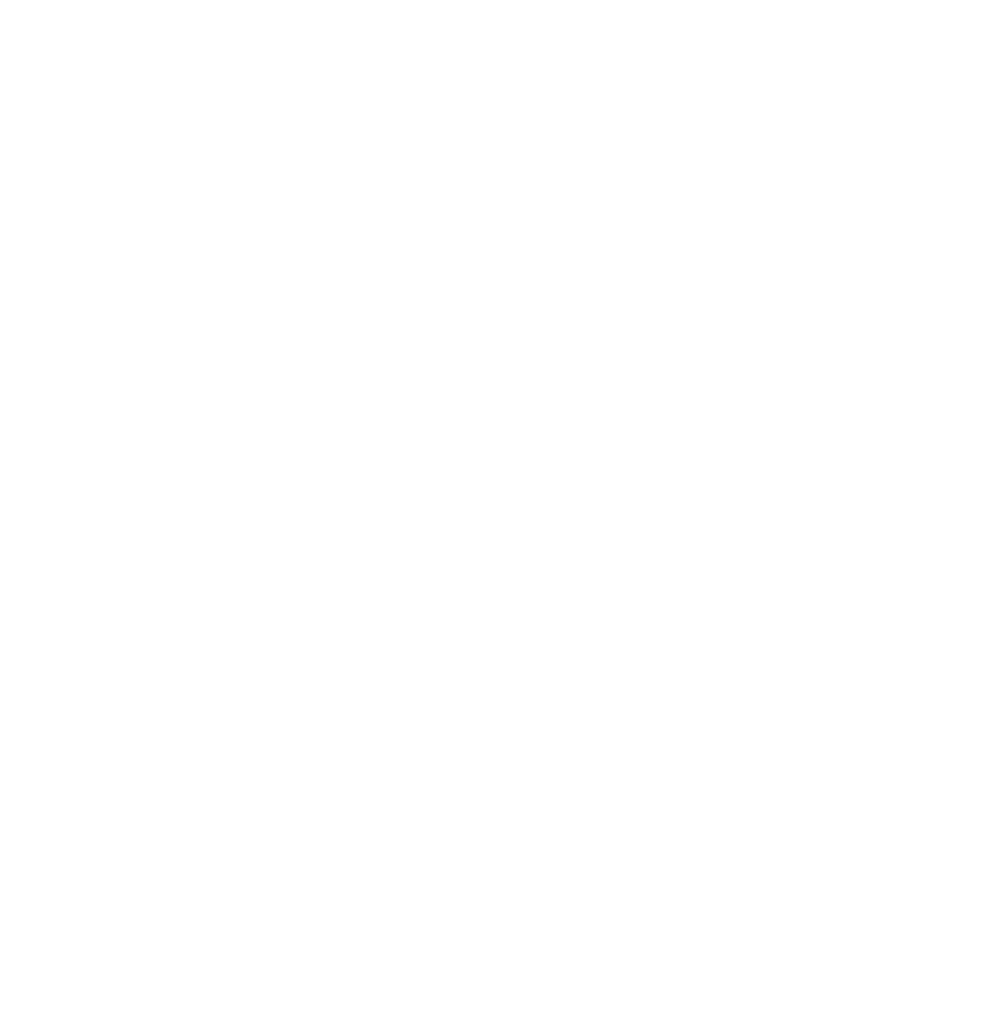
# Model space of a CAD drawing. Header units: millimetres. Extents: x -3267 to 40126, y 29201 to 102288.
# Tile 160 of 256: x 35272 to 36439, y 38862 to 40069. Entities that reach past the tile are written whole.
import ezdxf
from ezdxf import colors
from ezdxf.entities.mleader import LeaderData, LeaderLine
from ezdxf.math import Vec2, Vec3

# ---------------------------------------------------------------- set-up
doc = ezdxf.new("R2010")
doc.units = ezdxf.units.MM
doc.layers.add('ДЕВИ', color=7, linetype='Continuous', lineweight=0)
doc.styles.add('ДЕВИ', font='CS_Gost2304.shx', dxfattribs={"width": 0.8})

msp = doc.modelspace()

# ---------------------------------------------------------------- leaders
at = {"layer": 'ДЕВИ', "color": 7}
ml = msp.add_multileader_mtext('Standard', dxfattribs=at)
ml.set_content('{\\C7;ГК1.12\\PЭлектроподогрев трубы\\PДЕВИ Pipeguard-25   L=5м, 125 Вт. 230 В.^JУчасток 12.}', color=5, style='ДЕВИ')
ml.set_leader_properties()
ml.build(insert=Vec2(0, 0))
ml.multileader.update_dxf_attribs({"text_left_attachment_type": 5, "text_right_attachment_type": 5, "dogleg_length": 1, "arrow_head_size": 50})
ctx = ml.context
ctx.base_point, ctx.char_height, ctx.arrow_head_size, ctx.landing_gap_size, ctx.plane_origin = Vec3(31095.4, 38886.7), 200, 50, 0, Vec3(44938.9, 43863.8)
ctx.left_attachment, ctx.right_attachment = 5, 5
notes = []
notes.append((ctx, [(0, (1, 1, 0), (31094.4, 38886.7), (1, 0), 1, [(0, [(30775.6, 40843.7)], 0, [])])]))
ctx.mtext.insert, ctx.mtext.width, ctx.mtext.defined_height, ctx.mtext.flow_direction = Vec3(31095.4, 40126.7), 5827.503, 790.8, 5
for ctx, leaders in notes:
    for number, flags, end, landing, length, lines in leaders:
        leader = LeaderData()
        leader.index, (leader.has_last_leader_line, leader.has_dogleg_vector, leader.attachment_direction) = number, flags
        leader.last_leader_point, leader.dogleg_vector, leader.dogleg_length = Vec3(end), Vec3(landing), length
        for number, points, colour, breaks in lines:
            line = LeaderLine()
            line.index, line.vertices, line.color, line.breaks = number, Vec3.list(points), colors.encode_raw_color(colour), breaks
            leader.lines.append(line)
        ctx.leaders.append(leader)

doc.saveas('drawing.dxf')
